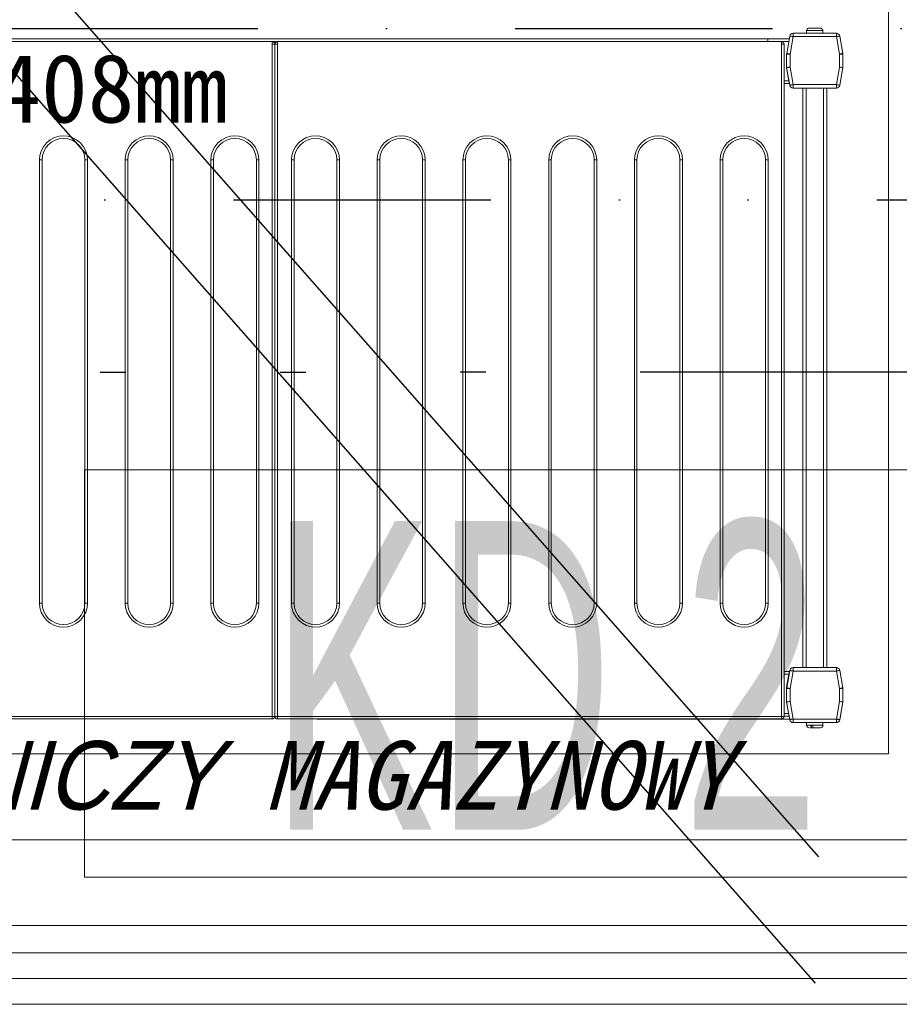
# Model space of a CAD drawing. Header units: centimetres. Extents: x -9388 to 91680, y -1419244 to 50347.
# Tile 105 of 183: x 45402 to 45915, y -710430 to -709856. Entities that reach past the tile are written whole.
import ezdxf
from ezdxf.enums import TextEntityAlignment as Align

# ---------------------------------------------------------------- set-up
doc = ezdxf.new("R2010")
doc.units = ezdxf.units.CM
for name, pattern in [('ISO14W100', [25.5, 12, -3, 0.5, -3, 0.5, -3, 0.5, -3]), ('KOPISTO BUDYNEK C 09.10.12-PW_WODA$0$DASHDOT', [1, 0.5, -0.25, 0, -0.25]), ('KOPISTO BUDYNEK C 09.10.12-PW_WODA$0$DIVIDE', [1.25, 0.5, -0.25, 0, -0.25, 0, -0.25])]:
    doc.linetypes.add(name, pattern=pattern)
doc.layers.add('! Strefy Powierzchnie', color=7, linetype='Continuous')
for name, color, linetype, lineweight, true_color in [('Q_Działka cyrkulacyjna', 7, 'ISO14W100', 30, 0xffc000), ('Q_Działka wody ciepłej', 6, 'KOPISTO BUDYNEK C 09.10.12-PW_WODA$0$DIVIDE', 30, 0xff00ff), ('Q_Działka wody zimnej', 4, 'KOPISTO BUDYNEK C 09.10.12-PW_WODA$0$DASHDOT', 30, 0x00ffff), ('Wnętrze - umeblowanie_Nr_pióra__201', 7, 'Continuous', 5, 0x595959)]:
    doc.layers.add(name, color=color, linetype=linetype, lineweight=lineweight, true_color=true_color)
for name, color, linetype, lineweight in [('Q_ks_opis_pion', 3, 'Continuous', 13), ('Q_podkład', 8, 'Continuous', 9), ('Wnętrze - umeblowanie_Nr_pióra__1', 7, 'Continuous', 13), ('Ściany wewnętrzne_Nr_pióra__1', 7, 'Continuous', 13), ('Ściany zewnętrzne_Nr_pióra__1', 7, 'Continuous', 13), ('Ściany zewnętrzne_Nr_pióra__41', 7, 'Continuous', 15)]:
    doc.layers.add(name, color=color, linetype=linetype, lineweight=lineweight)
doc.layers.add('Q_uwagi', color=7, linetype='Continuous', lineweight=30, true_color=0xff0101, plot=False)
doc.styles.add('ARIAL', font='ARIALN.TTF', dxfattribs={"width": 0.9, "height": 0.002})
doc.styles.add('GENERATED_STYLE_2', font='arial.ttf')
doc.styles.add('GENERATED_STYLE_5', font='msgothic.ttc')

# ---------------------------------------------------------------- blocks, each defined once
blk = doc.blocks.new('PAB.01_RZUT PRZYZIEMIA')
at = {"layer": '! Strefy Powierzchnie', "color": 8, "linetype": 'Continuous', "lineweight": 0, "flags": 128}
blk.add_lwpolyline([(44909, -710284.28), (45909, -710284.28), (45909, -708884.28), (44909, -708884.28)], close=True, dxfattribs=at)
at = {"layer": 'Wnętrze - umeblowanie_Nr_pióra__201', "color": 8, "linetype": 'Continuous'}
for p, q in [((45861.19, -709862.53), (45861.19, -709864.03)), ((45870.69, -709862.53), (45861.19, -709862.53)), ((45861.19, -709862.53), (45861.19, -709864.03)), ((45870.69, -709862.53), (45861.19, -709862.53)), ((45861.26, -709862.23), (45861.22, -709862.23)), ((45861.26, -709862.23), (45861.22, -709862.23)), ((45870.66, -709862.23), (45870.63, -709862.23)), ((45870.66, -709862.23), (45870.63, -709862.23)), ((45870.69, -709864.03), (45870.69, -709862.53)), ((45870.69, -709864.03), (45870.69, -709862.53)), ((44966.53, -709867.28), (45838.53, -709867.28)), ((44966.53, -709867.28), (45838.53, -709867.28)), ((45838.53, -709868.78), (45838.53, -709867.28)), ((45838.53, -709867.28), (45851.07, -709867.28)), ((45838.53, -709868.78), (45838.53, -709867.28)), ((45838.53, -709867.28), (45851.07, -709867.28)), ((45851.35, -709865.68), (45849.56, -709875.86)), ((45851.35, -709865.68), (45849.56, -709875.86)), ((45853.32, -709866.03), (45851.53, -709876.2)), ((45853.32, -709866.03), (45851.53, -709876.2)), ((45853.32, -709864.03), (45853.32, -709866.03)), ((45878.57, -709864.03), (45853.32, -709864.03)), ((45853.32, -709864.03), (45853.32, -709866.03)), ((45878.57, -709864.03), (45853.32, -709864.03)), ((45878.57, -709866.03), (45853.32, -709866.03)), ((45878.57, -709866.03), (45853.32, -709866.03)), ((45878.57, -709866.03), (45878.57, -709864.03)), ((45878.57, -709866.03), (45878.57, -709864.03)), ((45880.36, -709876.2), (45878.57, -709866.03)), ((45880.36, -709876.2), (45878.57, -709866.03)), ((45882.33, -709875.86), (45880.54, -709865.68)), ((45880.54, -709865.68), (45882.36, -709876.03)), ((45882.33, -709875.86), (45880.54, -709865.68)), ((45880.54, -709865.68), (45882.36, -709876.03)), ((44966.53, -709868.78), (45838.53, -709868.78)), ((45549.53, -709868.88), (45255.53, -709868.88)), ((45549.53, -709868.91), (45549.53, -709868.88)), ((45549.53, -709868.91), (45549.53, -709868.88)), ((45549.53, -709870.38), (45549.53, -709868.91)), ((45549.53, -709870.38), (45549.53, -709868.91)), ((45551.03, -709870.38), (45549.53, -709870.38)), ((45549.53, -710262.38), (45549.53, -709870.38)), ((45551.03, -709870.38), (45549.53, -709870.38)), ((45549.53, -710262.38), (45549.53, -709870.38)), ((45551.03, -709870.38), (45551.03, -710262.38)), ((45552.53, -709870.38), (45551.03, -709870.38)), ((45551.03, -709870.38), (45551.03, -710262.38)), ((45552.53, -709870.38), (45551.03, -709870.38)), ((45846.53, -709868.88), (45552.53, -709868.88)), ((45552.53, -709868.88), (45552.53, -709868.91)), ((45552.53, -709868.88), (45552.53, -709868.91)), ((45552.53, -709868.91), (45552.53, -709870.38)), ((45552.53, -709868.91), (45552.53, -709870.38)), ((45552.53, -709870.38), (45552.53, -710262.38)), ((45552.53, -709870.38), (45552.53, -710262.38)), ((45838.53, -709868.88), (45838.53, -709868.78)), ((45838.53, -709868.78), (45850.81, -709868.78)), ((45838.53, -709868.88), (45838.53, -709868.78)), ((45838.53, -709868.78), (45850.81, -709868.78)), ((45846.53, -709868.91), (45846.53, -709868.88)), ((45846.53, -709868.91), (45846.53, -709868.88)), ((45846.53, -709870.38), (45846.53, -709868.91)), ((45846.53, -709870.38), (45846.53, -709868.91)), ((45848.03, -709870.38), (45846.53, -709870.38)), ((45846.53, -710262.38), (45846.53, -709870.38)), ((45848.03, -709870.38), (45846.53, -709870.38)), ((45846.53, -710262.38), (45846.53, -709870.38)), ((45848.03, -710262.38), (45848.03, -709870.38)), ((45848.03, -710262.38), (45848.03, -709870.38)), ((45849.53, -709876.03), (45849.56, -709875.86)), ((45849.53, -709876.03), (45849.56, -709875.86)), ((45849.53, -709876.2), (45849.53, -709876.03)), ((45849.53, -709876.2), (45849.53, -709876.03)), ((45851.53, -709876.2), (45849.53, -709876.2)), ((45849.53, -709876.2), (45849.53, -709884.03)), ((45851.53, -709876.2), (45849.53, -709876.2)), ((45849.53, -709876.2), (45849.53, -709884.03)), ((45851.53, -709876.2), (45851.53, -709883.85)), ((45851.53, -709876.2), (45851.53, -709883.85)), ((45882.36, -709876.2), (45880.36, -709876.2)), ((45880.36, -709883.85), (45880.36, -709876.2)), ((45882.36, -709876.2), (45880.36, -709876.2)), ((45880.36, -709883.85), (45880.36, -709876.2)), ((45882.36, -709876.03), (45882.36, -709884.03)), ((45882.36, -709876.03), (45882.36, -709884.03)), ((45882.36, -709884.03), (45882.36, -709876.2)), ((45882.36, -709884.03), (45882.36, -709876.2)), ((45849.53, -709884.28), (45849.53, -709884.03)), ((45849.53, -709884.03), (45851.35, -709894.38)), ((45849.53, -709884.28), (45849.53, -709884.03)), ((45849.53, -709884.03), (45851.35, -709894.38)), ((45850.85, -709891.78), (45849.53, -709884.28)), ((45850.85, -709891.78), (45849.53, -709884.28)), ((45851.53, -709883.85), (45853.32, -709894.03)), ((45851.53, -709883.85), (45853.32, -709894.03)), ((45878.57, -709894.03), (45880.36, -709883.85)), ((45878.57, -709894.03), (45880.36, -709883.85)), ((45880.54, -709894.38), (45882.36, -709884.03)), ((45882.36, -709884.03), (45880.54, -709894.38)), ((45880.54, -709894.38), (45882.36, -709884.03)), ((45882.36, -709884.03), (45880.54, -709894.38)), ((45848.03, -709891.78), (45850.85, -709891.78)), ((45848.03, -709891.78), (45850.85, -709891.78)), ((45848.03, -709893.28), (45851.11, -709893.28)), ((45848.03, -709893.28), (45851.11, -709893.28)), ((45853.32, -709894.03), (45853.32, -709896.03)), ((45853.32, -709894.03), (45878.57, -709894.03)), ((45853.32, -709894.03), (45853.32, -709896.03)), ((45853.32, -709894.03), (45878.57, -709894.03)), ((45853.32, -709896.03), (45878.57, -709896.03)), ((45853.32, -709896.03), (45878.57, -709896.03)), ((45858.94, -710233.94), (45858.94, -709896.03)), ((45858.94, -710233.94), (45858.94, -709896.03)), ((45860.94, -710233.94), (45860.94, -709896.03)), ((45860.94, -710233.94), (45860.94, -709896.03)), ((45870.94, -710233.94), (45870.94, -709896.03)), ((45870.94, -710233.94), (45870.94, -709896.03)), ((45872.94, -710233.94), (45872.94, -709896.03)), ((45872.94, -710233.94), (45872.94, -709896.03)), ((45878.57, -709896.03), (45878.57, -709894.03)), ((45878.57, -709896.03), (45878.57, -709894.03)), ((45413.73, -710196.38), (45413.73, -709937.88)), ((45413.73, -709937.88), (45415.23, -709937.88)), ((45413.73, -710196.38), (45413.73, -709937.88)), ((45413.73, -709937.88), (45415.23, -709937.88)), ((45415.23, -710196.38), (45415.23, -709937.88)), ((45415.23, -710196.38), (45415.23, -709937.88)), ((45440.23, -709937.88), (45440.23, -710196.38)), ((45440.23, -709937.88), (45441.73, -709937.88)), ((45440.23, -709937.88), (45440.23, -710196.38)), ((45440.23, -709937.88), (45441.73, -709937.88)), ((45441.73, -709937.88), (45441.73, -710196.38)), ((45441.73, -709937.88), (45441.73, -710196.38)), ((45463.73, -710196.38), (45463.73, -709937.88)), ((45463.73, -709937.88), (45465.23, -709937.88)), ((45463.73, -710196.38), (45463.73, -709937.88)), ((45463.73, -709937.88), (45465.23, -709937.88)), ((45465.23, -710196.38), (45465.23, -709937.88)), ((45465.23, -710196.38), (45465.23, -709937.88)), ((45490.23, -709937.88), (45490.23, -710196.38)), ((45490.23, -709937.88), (45491.73, -709937.88)), ((45490.23, -709937.88), (45490.23, -710196.38)), ((45490.23, -709937.88), (45491.73, -709937.88)), ((45491.73, -709937.88), (45491.73, -710196.38)), ((45491.73, -709937.88), (45491.73, -710196.38)), ((45513.73, -710196.38), (45513.73, -709937.88)), ((45513.73, -709937.88), (45515.23, -709937.88)), ((45513.73, -710196.38), (45513.73, -709937.88)), ((45513.73, -709937.88), (45515.23, -709937.88)), ((45515.23, -710196.38), (45515.23, -709937.88)), ((45515.23, -710196.38), (45515.23, -709937.88)), ((45540.23, -709937.88), (45540.23, -710196.38)), ((45540.23, -709937.88), (45541.73, -709937.88)), ((45540.23, -709937.88), (45540.23, -710196.38)), ((45540.23, -709937.88), (45541.73, -709937.88)), ((45541.73, -709937.88), (45541.73, -710196.38)), ((45541.73, -709937.88), (45541.73, -710196.38)), ((45560.73, -710196.38), (45560.73, -709937.88)), ((45560.73, -709937.88), (45562.23, -709937.88)), ((45560.73, -710196.38), (45560.73, -709937.88)), ((45560.73, -709937.88), (45562.23, -709937.88)), ((45562.23, -710196.38), (45562.23, -709937.88)), ((45562.23, -710196.38), (45562.23, -709937.88)), ((45587.23, -709937.88), (45587.23, -710196.38)), ((45587.23, -709937.88), (45588.73, -709937.88)), ((45587.23, -709937.88), (45587.23, -710196.38)), ((45587.23, -709937.88), (45588.73, -709937.88)), ((45588.73, -709937.88), (45588.73, -710196.38)), ((45588.73, -709937.88), (45588.73, -710196.38)), ((45610.73, -710196.38), (45610.73, -709937.88)), ((45610.73, -709937.88), (45612.23, -709937.88)), ((45610.73, -710196.38), (45610.73, -709937.88)), ((45610.73, -709937.88), (45612.23, -709937.88)), ((45612.23, -710196.38), (45612.23, -709937.88)), ((45612.23, -710196.38), (45612.23, -709937.88)), ((45637.23, -709937.88), (45637.23, -710196.38)), ((45637.23, -709937.88), (45638.73, -709937.88)), ((45637.23, -709937.88), (45637.23, -710196.38)), ((45637.23, -709937.88), (45638.73, -709937.88)), ((45638.73, -709937.88), (45638.73, -710196.38)), ((45638.73, -709937.88), (45638.73, -710196.38)), ((45660.73, -710196.38), (45660.73, -709937.88)), ((45660.73, -709937.88), (45662.23, -709937.88)), ((45660.73, -710196.38), (45660.73, -709937.88)), ((45660.73, -709937.88), (45662.23, -709937.88)), ((45662.23, -710196.38), (45662.23, -709937.88)), ((45662.23, -710196.38), (45662.23, -709937.88)), ((45687.23, -709937.88), (45687.23, -710196.38)), ((45687.23, -709937.88), (45688.73, -709937.88)), ((45687.23, -709937.88), (45687.23, -710196.38)), ((45687.23, -709937.88), (45688.73, -709937.88)), ((45688.73, -709937.88), (45688.73, -710196.38)), ((45688.73, -709937.88), (45688.73, -710196.38)), ((45710.73, -710196.38), (45710.73, -709937.88)), ((45710.73, -709937.88), (45712.23, -709937.88)), ((45710.73, -710196.38), (45710.73, -709937.88)), ((45710.73, -709937.88), (45712.23, -709937.88)), ((45712.23, -710196.38), (45712.23, -709937.88)), ((45712.23, -710196.38), (45712.23, -709937.88)), ((45737.23, -709937.88), (45737.23, -710196.38)), ((45737.23, -709937.88), (45738.73, -709937.88)), ((45737.23, -709937.88), (45737.23, -710196.38)), ((45737.23, -709937.88), (45738.73, -709937.88)), ((45738.73, -709937.88), (45738.73, -710196.38)), ((45738.73, -709937.88), (45738.73, -710196.38)), ((45760.73, -710196.38), (45760.73, -709937.88)), ((45760.73, -709937.88), (45762.23, -709937.88)), ((45760.73, -710196.38), (45760.73, -709937.88)), ((45760.73, -709937.88), (45762.23, -709937.88)), ((45762.23, -710196.38), (45762.23, -709937.88)), ((45762.23, -710196.38), (45762.23, -709937.88)), ((45787.23, -709937.88), (45787.23, -710196.38)), ((45787.23, -709937.88), (45788.73, -709937.88)), ((45787.23, -709937.88), (45787.23, -710196.38)), ((45787.23, -709937.88), (45788.73, -709937.88)), ((45788.73, -709937.88), (45788.73, -710196.38)), ((45788.73, -709937.88), (45788.73, -710196.38)), ((45810.73, -710196.38), (45810.73, -709937.88)), ((45810.73, -709937.88), (45812.23, -709937.88)), ((45810.73, -710196.38), (45810.73, -709937.88)), ((45810.73, -709937.88), (45812.23, -709937.88)), ((45812.23, -710196.38), (45812.23, -709937.88)), ((45812.23, -710196.38), (45812.23, -709937.88)), ((45837.23, -709937.88), (45837.23, -710196.38)), ((45837.23, -709937.88), (45838.73, -709937.88)), ((45837.23, -709937.88), (45837.23, -710196.38)), ((45837.23, -709937.88), (45838.73, -709937.88)), ((45838.73, -709937.88), (45838.73, -710196.38)), ((45838.73, -709937.88), (45838.73, -710196.38)), ((45413.73, -710196.38), (45415.23, -710196.38)), ((45413.73, -710196.38), (45415.23, -710196.38)), ((45441.73, -710196.38), (45440.23, -710196.38)), ((45441.73, -710196.38), (45440.23, -710196.38)), ((45463.73, -710196.38), (45465.23, -710196.38)), ((45463.73, -710196.38), (45465.23, -710196.38)), ((45491.73, -710196.38), (45490.23, -710196.38)), ((45491.73, -710196.38), (45490.23, -710196.38)), ((45513.73, -710196.38), (45515.23, -710196.38)), ((45513.73, -710196.38), (45515.23, -710196.38)), ((45541.73, -710196.38), (45540.23, -710196.38)), ((45541.73, -710196.38), (45540.23, -710196.38)), ((45560.73, -710196.38), (45562.23, -710196.38)), ((45560.73, -710196.38), (45562.23, -710196.38)), ((45588.73, -710196.38), (45587.23, -710196.38)), ((45588.73, -710196.38), (45587.23, -710196.38)), ((45610.73, -710196.38), (45612.23, -710196.38)), ((45610.73, -710196.38), (45612.23, -710196.38)), ((45638.73, -710196.38), (45637.23, -710196.38)), ((45638.73, -710196.38), (45637.23, -710196.38)), ((45660.73, -710196.38), (45662.23, -710196.38)), ((45660.73, -710196.38), (45662.23, -710196.38)), ((45688.73, -710196.38), (45687.23, -710196.38)), ((45688.73, -710196.38), (45687.23, -710196.38)), ((45710.73, -710196.38), (45712.23, -710196.38)), ((45710.73, -710196.38), (45712.23, -710196.38)), ((45738.73, -710196.38), (45737.23, -710196.38)), ((45738.73, -710196.38), (45737.23, -710196.38)), ((45760.73, -710196.38), (45762.23, -710196.38)), ((45760.73, -710196.38), (45762.23, -710196.38)), ((45788.73, -710196.38), (45787.23, -710196.38)), ((45788.73, -710196.38), (45787.23, -710196.38)), ((45810.73, -710196.38), (45812.23, -710196.38)), ((45810.73, -710196.38), (45812.23, -710196.38)), ((45838.73, -710196.38), (45837.23, -710196.38)), ((45838.73, -710196.38), (45837.23, -710196.38)), ((45851.35, -710235.6), (45849.56, -710245.77)), ((45851.35, -710235.6), (45849.56, -710245.77)), ((45853.32, -710233.94), (45853.32, -710235.94)), ((45878.57, -710233.94), (45853.32, -710233.94)), ((45853.32, -710233.94), (45853.32, -710235.94)), ((45878.57, -710233.94), (45853.32, -710233.94)), ((45878.57, -710235.94), (45878.57, -710233.94)), ((45878.57, -710235.94), (45878.57, -710233.94)), ((45882.33, -710245.77), (45880.54, -710235.6)), ((45882.33, -710245.77), (45880.54, -710235.6)), ((45848.03, -710236.28), (45851.11, -710236.28)), ((45848.03, -710236.28), (45851.11, -710236.28)), ((45848.03, -710237.78), (45850.85, -710237.78)), ((45848.03, -710237.78), (45850.85, -710237.78)), ((45849.53, -710245.28), (45850.85, -710237.78)), ((45849.53, -710245.28), (45850.85, -710237.78)), ((45853.32, -710235.94), (45851.53, -710246.12)), ((45853.32, -710235.94), (45851.53, -710246.12)), ((45878.57, -710235.94), (45853.32, -710235.94)), ((45878.57, -710235.94), (45853.32, -710235.94)), ((45880.36, -710246.12), (45878.57, -710235.94)), ((45880.36, -710246.12), (45878.57, -710235.94)), ((45849.53, -710246.03), (45849.53, -710245.28)), ((45849.53, -710246.03), (45849.53, -710245.28)), ((45849.53, -710246.02), (45849.53, -710246.03)), ((45849.53, -710246.02), (45849.53, -710246.03)), ((45849.53, -710246.03), (45849.53, -710246.12)), ((45849.53, -710246.03), (45849.53, -710246.12)), ((45849.53, -710246.12), (45849.53, -710253.94)), ((45851.53, -710246.12), (45849.53, -710246.12)), ((45849.53, -710246.12), (45849.53, -710253.94)), ((45851.53, -710246.12), (45849.53, -710246.12)), ((45851.53, -710246.12), (45851.53, -710253.77)), ((45851.53, -710246.12), (45851.53, -710253.77)), ((45880.36, -710253.77), (45880.36, -710246.12)), ((45882.36, -710246.12), (45880.36, -710246.12)), ((45880.36, -710253.77), (45880.36, -710246.12)), ((45882.36, -710246.12), (45880.36, -710246.12)), ((45882.36, -710246.03), (45882.36, -710246.01)), ((45882.36, -710246.03), (45882.36, -710246.01)), ((45882.36, -710254.03), (45882.36, -710246.03)), ((45882.36, -710254.03), (45882.36, -710246.03)), ((45882.36, -710253.94), (45882.36, -710246.12)), ((45882.36, -710253.94), (45882.36, -710246.12)), ((45849.53, -710253.94), (45851.35, -710264.29)), ((45849.53, -710253.94), (45849.53, -710254.03)), ((45849.53, -710253.94), (45851.35, -710264.29)), ((45849.53, -710253.94), (45849.53, -710254.03)), ((45849.53, -710254.03), (45851.35, -710264.38)), ((45849.53, -710254.03), (45851.35, -710264.38)), ((45851.53, -710253.77), (45853.32, -710263.94)), ((45851.53, -710253.77), (45853.32, -710263.94)), ((45878.57, -710263.94), (45880.36, -710253.77)), ((45878.57, -710263.94), (45880.36, -710253.77)), ((45880.54, -710264.29), (45882.36, -710253.94)), ((45880.54, -710264.29), (45882.36, -710253.94)), ((45880.54, -710264.38), (45882.36, -710254.03)), ((45880.54, -710264.38), (45882.36, -710254.03)), ((45255.53, -710262.38), (45549.53, -710262.38)), ((45255.53, -710262.38), (45549.53, -710262.38)), ((45255.53, -710263.88), (45549.53, -710263.88)), ((45255.53, -710263.88), (45549.53, -710263.88)), ((45549.53, -710262.38), (45551.03, -710262.38)), ((45549.53, -710262.38), (45549.53, -710263.44)), ((45549.53, -710262.38), (45551.03, -710262.38)), ((45549.53, -710262.38), (45549.53, -710263.44)), ((45549.53, -710263.44), (45549.53, -710263.88)), ((45549.53, -710263.44), (45549.53, -710263.88)), ((45551.03, -710262.38), (45552.53, -710262.38)), ((45551.03, -710262.38), (45552.53, -710262.38)), ((45552.53, -710262.38), (45846.53, -710262.38)), ((45552.53, -710263.44), (45552.53, -710262.38)), ((45552.53, -710262.38), (45846.53, -710262.38)), ((45552.53, -710263.44), (45552.53, -710262.38)), ((45552.53, -710263.88), (45552.53, -710263.44)), ((45552.53, -710263.88), (45552.53, -710263.44)), ((45552.53, -710263.88), (45846.53, -710263.88)), ((45552.53, -710263.88), (45846.53, -710263.88)), ((45878.57, -710263.94), (45575.7, -710263.94)), ((45878.57, -710263.94), (45575.7, -710263.94)), ((45846.53, -710262.38), (45848.03, -710262.38)), ((45846.53, -710262.38), (45846.53, -710263.44)), ((45846.53, -710262.38), (45848.03, -710262.38)), ((45846.53, -710262.38), (45846.53, -710263.44)), ((45846.53, -710263.44), (45846.53, -710263.88)), ((45846.53, -710263.44), (45846.53, -710263.88)), ((45848.03, -710260.78), (45850.72, -710260.78)), ((45848.03, -710260.78), (45850.72, -710260.78)), ((45848.03, -710262.28), (45850.98, -710262.28)), ((45848.03, -710262.28), (45850.98, -710262.28)), ((45853.32, -710263.94), (45878.57, -710263.94)), ((45853.32, -710263.94), (45853.32, -710265.94)), ((45853.32, -710263.94), (45878.57, -710263.94)), ((45853.32, -710263.94), (45853.32, -710265.94)), ((45878.57, -710265.94), (45878.57, -710263.94)), ((45878.57, -710265.94), (45878.57, -710263.94)), ((45853.32, -710265.94), (45878.57, -710265.94)), ((45853.32, -710265.94), (45878.57, -710265.94)), ((45853.32, -710266.03), (45878.57, -710266.03)), ((45853.32, -710266.03), (45878.57, -710266.03)), ((45861.19, -710266.03), (45861.19, -710267.53)), ((45861.19, -710266.03), (45861.19, -710267.53)), ((45861.19, -710267.53), (45870.69, -710267.53)), ((45861.19, -710267.53), (45870.69, -710267.53)), ((45863.6, -710267.83), (45864.71, -710267.83)), ((45863.6, -710267.83), (45864.71, -710267.83)), ((45865.1, -710269.03), (45864.17, -710269.03)), ((45865.1, -710269.03), (45864.17, -710269.03)), ((45870.69, -710267.53), (45870.69, -710266.03)), ((45870.69, -710267.53), (45870.69, -710266.03))]:
    blk.add_line(p, q, dxfattribs=at)
at = {"layer": 'Wnętrze - umeblowanie_Nr_pióra__201', "color": 8, "linetype": 'Continuous', "flags": 128}
for points in [[(45862.75, -709861.03), (45862.24, -709861.12), (45861.79, -709861.37), (45861.45, -709861.75), (45861.26, -709862.23)], [(45862.75, -709861.03), (45862.24, -709861.12), (45861.79, -709861.37), (45861.45, -709861.75), (45861.26, -709862.23)], [(45869.14, -709861.03), (45868.76, -709861.03), (45868.02, -709861.03), (45867.01, -709861.03), (45865.94, -709861.03), (45864.87, -709861.03), (45863.87, -709861.03), (45863.13, -709861.03), (45862.75, -709861.03)], [(45869.14, -709861.03), (45868.76, -709861.03), (45868.02, -709861.03), (45867.01, -709861.03), (45865.94, -709861.03), (45864.87, -709861.03), (45863.87, -709861.03), (45863.13, -709861.03), (45862.75, -709861.03)], [(45870.63, -709862.23), (45870.44, -709861.76), (45870.12, -709861.38), (45869.68, -709861.13), (45869.14, -709861.03)], [(45870.63, -709862.23), (45870.44, -709861.76), (45870.12, -709861.38), (45869.68, -709861.13), (45869.14, -709861.03)], [(45853.32, -709866.03), (45852.94, -709865.96), (45852.57, -709865.9), (45852.23, -709865.84), (45851.93, -709865.78), (45851.68, -709865.74), (45851.5, -709865.71), (45851.35, -709865.68)], [(45853.32, -709866.03), (45852.94, -709865.96), (45852.57, -709865.9), (45852.23, -709865.84), (45851.93, -709865.78), (45851.68, -709865.74), (45851.5, -709865.71), (45851.35, -709865.68)], [(45880.5, -709865.69), (45880.39, -709865.71), (45880.2, -709865.74), (45879.96, -709865.78), (45879.66, -709865.84), (45879.32, -709865.9), (45878.95, -709865.96), (45878.57, -709866.03)], [(45880.5, -709865.69), (45880.39, -709865.71), (45880.2, -709865.74), (45879.96, -709865.78), (45879.66, -709865.84), (45879.32, -709865.9), (45878.95, -709865.96), (45878.57, -709866.03)], [(45549.83, -709868.95), (45549.53, -709868.91)], [(45549.83, -709868.95), (45549.53, -709868.91)], [(45551.03, -709870.4), (45550.93, -709869.86), (45550.62, -709869.38), (45550.39, -709869.19), (45550.12, -709869.04), (45549.83, -709868.95)], [(45551.03, -709870.4), (45550.93, -709869.86), (45550.62, -709869.38), (45550.39, -709869.19), (45550.12, -709869.04), (45549.83, -709868.95)], [(45552.22, -709868.95), (45551.93, -709869.04), (45551.67, -709869.19), (45551.44, -709869.38), (45551.13, -709869.86), (45551.03, -709870.4)], [(45552.22, -709868.95), (45551.93, -709869.04), (45551.67, -709869.19), (45551.44, -709869.38), (45551.13, -709869.86), (45551.03, -709870.4)], [(45552.53, -709868.91), (45552.22, -709868.95)], [(45552.53, -709868.91), (45552.22, -709868.95)], [(45846.83, -709868.95), (45846.53, -709868.91)], [(45846.83, -709868.95), (45846.53, -709868.91)], [(45848.03, -709870.4), (45847.93, -709869.86), (45847.62, -709869.38), (45847.39, -709869.19), (45847.12, -709869.04), (45846.83, -709868.95)], [(45848.03, -709870.4), (45847.93, -709869.86), (45847.62, -709869.38), (45847.39, -709869.19), (45847.12, -709869.04), (45846.83, -709868.95)], [(45849.6, -709875.86), (45849.71, -709875.88), (45849.89, -709875.92), (45850.14, -709875.96), (45850.43, -709876.01), (45850.77, -709876.07), (45851.14, -709876.14), (45851.53, -709876.2)], [(45849.6, -709875.86), (45849.71, -709875.88), (45849.89, -709875.92), (45850.14, -709875.96), (45850.43, -709876.01), (45850.77, -709876.07), (45851.14, -709876.14), (45851.53, -709876.2)], [(45880.36, -709876.2), (45880.74, -709876.14), (45881.11, -709876.07), (45881.45, -709876.01), (45881.75, -709875.96), (45882, -709875.92), (45882.18, -709875.88), (45882.33, -709875.86)], [(45880.36, -709876.2), (45880.74, -709876.14), (45881.11, -709876.07), (45881.45, -709876.01), (45881.75, -709875.96), (45882, -709875.92), (45882.18, -709875.88), (45882.33, -709875.86)], [(45851.53, -709883.85), (45851.18, -709883.89), (45850.84, -709883.91), (45850.53, -709883.94), (45850.24, -709883.97), (45850, -709883.99), (45849.8, -709884.01), (45849.65, -709884.02), (45849.53, -709884.03)], [(45851.53, -709883.85), (45851.18, -709883.89), (45850.84, -709883.91), (45850.53, -709883.94), (45850.24, -709883.97), (45850, -709883.99), (45849.8, -709884.01), (45849.65, -709884.02), (45849.53, -709884.03)], [(45882.32, -709884.03), (45882.21, -709884.02), (45882.02, -709884), (45881.77, -709883.98), (45881.47, -709883.95), (45881.13, -709883.92), (45880.75, -709883.89), (45880.36, -709883.85)], [(45882.32, -709884.03), (45882.21, -709884.02), (45882.02, -709884), (45881.77, -709883.98), (45881.47, -709883.95), (45881.13, -709883.92), (45880.75, -709883.89), (45880.36, -709883.85)], [(45851.11, -709893.28), (45851.09, -709893.17), (45851.07, -709893.03), (45851.04, -709892.84), (45851, -709892.61), (45850.95, -709892.35), (45850.9, -709892.07), (45850.85, -709891.78)], [(45851.11, -709893.28), (45851.09, -709893.17), (45851.07, -709893.03), (45851.04, -709892.84), (45851, -709892.61), (45850.95, -709892.35), (45850.9, -709892.07), (45850.85, -709891.78)], [(45851.39, -709894.37), (45851.5, -709894.35), (45851.68, -709894.32), (45851.93, -709894.28), (45852.23, -709894.22), (45852.57, -709894.16), (45852.94, -709894.1), (45853.32, -709894.03)], [(45851.39, -709894.37), (45851.5, -709894.35), (45851.68, -709894.32), (45851.93, -709894.28), (45852.23, -709894.22), (45852.57, -709894.16), (45852.94, -709894.1), (45853.32, -709894.03)], [(45878.57, -709894.03), (45878.95, -709894.1), (45879.32, -709894.16), (45879.66, -709894.22), (45879.96, -709894.28), (45880.2, -709894.32), (45880.39, -709894.35), (45880.54, -709894.38)], [(45878.57, -709894.03), (45878.95, -709894.1), (45879.32, -709894.16), (45879.66, -709894.22), (45879.96, -709894.28), (45880.2, -709894.32), (45880.39, -709894.35), (45880.54, -709894.38)], [(45413.73, -709937.88), (45413.96, -709935.33), (45414.71, -709932.73), (45416.01, -709930.22), (45417.83, -709927.98), (45420.07, -709926.16), (45422.57, -709924.86), (45425.18, -709924.11), (45427.73, -709923.88), (45430.28, -709924.11), (45432.88, -709924.86), (45435.39, -709926.16), (45437.63, -709927.98), (45439.45, -709930.22), (45440.74, -709932.73), (45441.49, -709935.33), (45441.73, -709937.88)], [(45413.73, -709937.88), (45413.96, -709935.33), (45414.71, -709932.73), (45416.01, -709930.22), (45417.83, -709927.98), (45420.07, -709926.16), (45422.57, -709924.86), (45425.18, -709924.11), (45427.73, -709923.88), (45430.28, -709924.11), (45432.88, -709924.86), (45435.39, -709926.16), (45437.63, -709927.98), (45439.45, -709930.22), (45440.74, -709932.73), (45441.49, -709935.33), (45441.73, -709937.88)], [(45463.73, -709937.88), (45463.96, -709935.33), (45464.71, -709932.73), (45466.01, -709930.22), (45467.83, -709927.98), (45470.07, -709926.16), (45472.57, -709924.86), (45475.18, -709924.11), (45477.73, -709923.88), (45480.28, -709924.11), (45482.88, -709924.86), (45485.39, -709926.16), (45487.63, -709927.98), (45489.45, -709930.22), (45490.74, -709932.73), (45491.49, -709935.33), (45491.73, -709937.88)], [(45463.73, -709937.88), (45463.96, -709935.33), (45464.71, -709932.73), (45466.01, -709930.22), (45467.83, -709927.98), (45470.07, -709926.16), (45472.57, -709924.86), (45475.18, -709924.11), (45477.73, -709923.88), (45480.28, -709924.11), (45482.88, -709924.86), (45485.39, -709926.16), (45487.63, -709927.98), (45489.45, -709930.22), (45490.74, -709932.73), (45491.49, -709935.33), (45491.73, -709937.88)], [(45513.73, -709937.88), (45513.96, -709935.33), (45514.71, -709932.73), (45516.01, -709930.22), (45517.83, -709927.98), (45520.07, -709926.16), (45522.57, -709924.86), (45525.18, -709924.11), (45527.73, -709923.88), (45530.28, -709924.11), (45532.88, -709924.86), (45535.39, -709926.16), (45537.63, -709927.98), (45539.45, -709930.22), (45540.74, -709932.73), (45541.49, -709935.33), (45541.73, -709937.88)], [(45513.73, -709937.88), (45513.96, -709935.33), (45514.71, -709932.73), (45516.01, -709930.22), (45517.83, -709927.98), (45520.07, -709926.16), (45522.57, -709924.86), (45525.18, -709924.11), (45527.73, -709923.88), (45530.28, -709924.11), (45532.88, -709924.86), (45535.39, -709926.16), (45537.63, -709927.98), (45539.45, -709930.22), (45540.74, -709932.73), (45541.49, -709935.33), (45541.73, -709937.88)], [(45560.73, -709937.88), (45560.96, -709935.33), (45561.71, -709932.73), (45563.01, -709930.22), (45564.83, -709927.98), (45567.07, -709926.16), (45569.57, -709924.86), (45572.18, -709924.11), (45574.73, -709923.88), (45577.28, -709924.11), (45579.88, -709924.86), (45582.39, -709926.16), (45584.63, -709927.98), (45586.45, -709930.22), (45587.74, -709932.73), (45588.49, -709935.33), (45588.73, -709937.88)], [(45560.73, -709937.88), (45560.96, -709935.33), (45561.71, -709932.73), (45563.01, -709930.22), (45564.83, -709927.98), (45567.07, -709926.16), (45569.57, -709924.86), (45572.18, -709924.11), (45574.73, -709923.88), (45577.28, -709924.11), (45579.88, -709924.86), (45582.39, -709926.16), (45584.63, -709927.98), (45586.45, -709930.22), (45587.74, -709932.73), (45588.49, -709935.33), (45588.73, -709937.88)], [(45610.73, -709937.88), (45610.96, -709935.33), (45611.71, -709932.73), (45613.01, -709930.22), (45614.83, -709927.98), (45617.07, -709926.16), (45619.57, -709924.86), (45622.18, -709924.11), (45624.73, -709923.88), (45627.28, -709924.11), (45629.88, -709924.86), (45632.39, -709926.16), (45634.63, -709927.98), (45636.45, -709930.22), (45637.74, -709932.73), (45638.49, -709935.33), (45638.73, -709937.88)], [(45610.73, -709937.88), (45610.96, -709935.33), (45611.71, -709932.73), (45613.01, -709930.22), (45614.83, -709927.98), (45617.07, -709926.16), (45619.57, -709924.86), (45622.18, -709924.11), (45624.73, -709923.88), (45627.28, -709924.11), (45629.88, -709924.86), (45632.39, -709926.16), (45634.63, -709927.98), (45636.45, -709930.22), (45637.74, -709932.73), (45638.49, -709935.33), (45638.73, -709937.88)], [(45660.73, -709937.88), (45660.96, -709935.33), (45661.71, -709932.73), (45663.01, -709930.22), (45664.83, -709927.98), (45667.07, -709926.16), (45669.57, -709924.86), (45672.18, -709924.11), (45674.73, -709923.88), (45677.28, -709924.11), (45679.88, -709924.86), (45682.39, -709926.16), (45684.63, -709927.98), (45686.45, -709930.22), (45687.74, -709932.73), (45688.49, -709935.33), (45688.73, -709937.88)], [(45660.73, -709937.88), (45660.96, -709935.33), (45661.71, -709932.73), (45663.01, -709930.22), (45664.83, -709927.98), (45667.07, -709926.16), (45669.57, -709924.86), (45672.18, -709924.11), (45674.73, -709923.88), (45677.28, -709924.11), (45679.88, -709924.86), (45682.39, -709926.16), (45684.63, -709927.98), (45686.45, -709930.22), (45687.74, -709932.73), (45688.49, -709935.33), (45688.73, -709937.88)], [(45710.73, -709937.88), (45710.96, -709935.33), (45711.71, -709932.73), (45713.01, -709930.22), (45714.83, -709927.98), (45717.07, -709926.16), (45719.57, -709924.86), (45722.18, -709924.11), (45724.73, -709923.88), (45727.28, -709924.11), (45729.88, -709924.86), (45732.39, -709926.16), (45734.63, -709927.98), (45736.45, -709930.22), (45737.74, -709932.73), (45738.49, -709935.33), (45738.73, -709937.88)], [(45710.73, -709937.88), (45710.96, -709935.33), (45711.71, -709932.73), (45713.01, -709930.22), (45714.83, -709927.98), (45717.07, -709926.16), (45719.57, -709924.86), (45722.18, -709924.11), (45724.73, -709923.88), (45727.28, -709924.11), (45729.88, -709924.86), (45732.39, -709926.16), (45734.63, -709927.98), (45736.45, -709930.22), (45737.74, -709932.73), (45738.49, -709935.33), (45738.73, -709937.88)], [(45760.73, -709937.88), (45760.96, -709935.33), (45761.71, -709932.73), (45763.01, -709930.22), (45764.83, -709927.98), (45767.07, -709926.16), (45769.57, -709924.86), (45772.18, -709924.11), (45774.73, -709923.88), (45777.28, -709924.11), (45779.88, -709924.86), (45782.39, -709926.16), (45784.63, -709927.98), (45786.45, -709930.22), (45787.74, -709932.73), (45788.49, -709935.33), (45788.73, -709937.88)], [(45760.73, -709937.88), (45760.96, -709935.33), (45761.71, -709932.73), (45763.01, -709930.22), (45764.83, -709927.98), (45767.07, -709926.16), (45769.57, -709924.86), (45772.18, -709924.11), (45774.73, -709923.88), (45777.28, -709924.11), (45779.88, -709924.86), (45782.39, -709926.16), (45784.63, -709927.98), (45786.45, -709930.22), (45787.74, -709932.73), (45788.49, -709935.33), (45788.73, -709937.88)], [(45810.73, -709937.88), (45810.96, -709935.33), (45811.71, -709932.73), (45813.01, -709930.22), (45814.83, -709927.98), (45817.07, -709926.16), (45819.57, -709924.86), (45822.18, -709924.11), (45824.73, -709923.88), (45827.28, -709924.11), (45829.88, -709924.86), (45832.39, -709926.16), (45834.63, -709927.98), (45836.45, -709930.22), (45837.74, -709932.73), (45838.49, -709935.33), (45838.73, -709937.88)], [(45810.73, -709937.88), (45810.96, -709935.33), (45811.71, -709932.73), (45813.01, -709930.22), (45814.83, -709927.98), (45817.07, -709926.16), (45819.57, -709924.86), (45822.18, -709924.11), (45824.73, -709923.88), (45827.28, -709924.11), (45829.88, -709924.86), (45832.39, -709926.16), (45834.63, -709927.98), (45836.45, -709930.22), (45837.74, -709932.73), (45838.49, -709935.33), (45838.73, -709937.88)], [(45441.73, -710196.38), (45441.49, -710198.93), (45440.74, -710201.53), (45439.45, -710204.04), (45437.63, -710206.28), (45435.39, -710208.1), (45432.88, -710209.4), (45430.28, -710210.15), (45427.73, -710210.38), (45425.18, -710210.15), (45422.57, -710209.4), (45420.07, -710208.1), (45417.83, -710206.28), (45416.01, -710204.04), (45414.71, -710201.53), (45413.96, -710198.93), (45413.73, -710196.38)], [(45441.73, -710196.38), (45441.49, -710198.93), (45440.74, -710201.53), (45439.45, -710204.04), (45437.63, -710206.28), (45435.39, -710208.1), (45432.88, -710209.4), (45430.28, -710210.15), (45427.73, -710210.38), (45425.18, -710210.15), (45422.57, -710209.4), (45420.07, -710208.1), (45417.83, -710206.28), (45416.01, -710204.04), (45414.71, -710201.53), (45413.96, -710198.93), (45413.73, -710196.38)], [(45491.73, -710196.38), (45491.49, -710198.93), (45490.74, -710201.53), (45489.45, -710204.04), (45487.63, -710206.28), (45485.39, -710208.1), (45482.88, -710209.4), (45480.28, -710210.15), (45477.73, -710210.38), (45475.18, -710210.15), (45472.57, -710209.4), (45470.07, -710208.1), (45467.83, -710206.28), (45466.01, -710204.04), (45464.71, -710201.53), (45463.96, -710198.93), (45463.73, -710196.38)], [(45491.73, -710196.38), (45491.49, -710198.93), (45490.74, -710201.53), (45489.45, -710204.04), (45487.63, -710206.28), (45485.39, -710208.1), (45482.88, -710209.4), (45480.28, -710210.15), (45477.73, -710210.38), (45475.18, -710210.15), (45472.57, -710209.4), (45470.07, -710208.1), (45467.83, -710206.28), (45466.01, -710204.04), (45464.71, -710201.53), (45463.96, -710198.93), (45463.73, -710196.38)], [(45541.73, -710196.38), (45541.49, -710198.93), (45540.74, -710201.53), (45539.45, -710204.04), (45537.63, -710206.28), (45535.39, -710208.1), (45532.88, -710209.4), (45530.28, -710210.15), (45527.73, -710210.38), (45525.18, -710210.15), (45522.57, -710209.4), (45520.07, -710208.1), (45517.83, -710206.28), (45516.01, -710204.04), (45514.71, -710201.53), (45513.96, -710198.93), (45513.73, -710196.38)], [(45541.73, -710196.38), (45541.49, -710198.93), (45540.74, -710201.53), (45539.45, -710204.04), (45537.63, -710206.28), (45535.39, -710208.1), (45532.88, -710209.4), (45530.28, -710210.15), (45527.73, -710210.38), (45525.18, -710210.15), (45522.57, -710209.4), (45520.07, -710208.1), (45517.83, -710206.28), (45516.01, -710204.04), (45514.71, -710201.53), (45513.96, -710198.93), (45513.73, -710196.38)], [(45588.73, -710196.38), (45588.49, -710198.93), (45587.74, -710201.53), (45586.45, -710204.04), (45584.63, -710206.28), (45582.39, -710208.1), (45579.88, -710209.4), (45577.28, -710210.15), (45574.73, -710210.38), (45572.18, -710210.15), (45569.57, -710209.4), (45567.07, -710208.1), (45564.83, -710206.28), (45563.01, -710204.04), (45561.71, -710201.53), (45560.96, -710198.93), (45560.73, -710196.38)], [(45588.73, -710196.38), (45588.49, -710198.93), (45587.74, -710201.53), (45586.45, -710204.04), (45584.63, -710206.28), (45582.39, -710208.1), (45579.88, -710209.4), (45577.28, -710210.15), (45574.73, -710210.38), (45572.18, -710210.15), (45569.57, -710209.4), (45567.07, -710208.1), (45564.83, -710206.28), (45563.01, -710204.04), (45561.71, -710201.53), (45560.96, -710198.93), (45560.73, -710196.38)], [(45638.73, -710196.38), (45638.49, -710198.93), (45637.74, -710201.53), (45636.45, -710204.04), (45634.63, -710206.28), (45632.39, -710208.1), (45629.88, -710209.4), (45627.28, -710210.15), (45624.73, -710210.38), (45622.18, -710210.15), (45619.57, -710209.4), (45617.07, -710208.1), (45614.83, -710206.28), (45613.01, -710204.04), (45611.71, -710201.53), (45610.96, -710198.93), (45610.73, -710196.38)], [(45638.73, -710196.38), (45638.49, -710198.93), (45637.74, -710201.53), (45636.45, -710204.04), (45634.63, -710206.28), (45632.39, -710208.1), (45629.88, -710209.4), (45627.28, -710210.15), (45624.73, -710210.38), (45622.18, -710210.15), (45619.57, -710209.4), (45617.07, -710208.1), (45614.83, -710206.28), (45613.01, -710204.04), (45611.71, -710201.53), (45610.96, -710198.93), (45610.73, -710196.38)], [(45688.73, -710196.38), (45688.49, -710198.93), (45687.74, -710201.53), (45686.45, -710204.04), (45684.63, -710206.28), (45682.39, -710208.1), (45679.88, -710209.4), (45677.28, -710210.15), (45674.73, -710210.38), (45672.18, -710210.15), (45669.57, -710209.4), (45667.07, -710208.1), (45664.83, -710206.28), (45663.01, -710204.04), (45661.71, -710201.53), (45660.96, -710198.93), (45660.73, -710196.38)], [(45688.73, -710196.38), (45688.49, -710198.93), (45687.74, -710201.53), (45686.45, -710204.04), (45684.63, -710206.28), (45682.39, -710208.1), (45679.88, -710209.4), (45677.28, -710210.15), (45674.73, -710210.38), (45672.18, -710210.15), (45669.57, -710209.4), (45667.07, -710208.1), (45664.83, -710206.28), (45663.01, -710204.04), (45661.71, -710201.53), (45660.96, -710198.93), (45660.73, -710196.38)], [(45738.73, -710196.38), (45738.49, -710198.93), (45737.74, -710201.53), (45736.45, -710204.04), (45734.63, -710206.28), (45732.39, -710208.1), (45729.88, -710209.4), (45727.28, -710210.15), (45724.73, -710210.38), (45722.18, -710210.15), (45719.57, -710209.4), (45717.07, -710208.1), (45714.83, -710206.28), (45713.01, -710204.04), (45711.71, -710201.53), (45710.96, -710198.93), (45710.73, -710196.38)], [(45738.73, -710196.38), (45738.49, -710198.93), (45737.74, -710201.53), (45736.45, -710204.04), (45734.63, -710206.28), (45732.39, -710208.1), (45729.88, -710209.4), (45727.28, -710210.15), (45724.73, -710210.38), (45722.18, -710210.15), (45719.57, -710209.4), (45717.07, -710208.1), (45714.83, -710206.28), (45713.01, -710204.04), (45711.71, -710201.53), (45710.96, -710198.93), (45710.73, -710196.38)], [(45788.73, -710196.38), (45788.49, -710198.93), (45787.74, -710201.53), (45786.45, -710204.04), (45784.63, -710206.28), (45782.39, -710208.1), (45779.88, -710209.4), (45777.28, -710210.15), (45774.73, -710210.38), (45772.18, -710210.15), (45769.57, -710209.4), (45767.07, -710208.1), (45764.83, -710206.28), (45763.01, -710204.04), (45761.71, -710201.53), (45760.96, -710198.93), (45760.73, -710196.38)], [(45788.73, -710196.38), (45788.49, -710198.93), (45787.74, -710201.53), (45786.45, -710204.04), (45784.63, -710206.28), (45782.39, -710208.1), (45779.88, -710209.4), (45777.28, -710210.15), (45774.73, -710210.38), (45772.18, -710210.15), (45769.57, -710209.4), (45767.07, -710208.1), (45764.83, -710206.28), (45763.01, -710204.04), (45761.71, -710201.53), (45760.96, -710198.93), (45760.73, -710196.38)], [(45838.73, -710196.38), (45838.49, -710198.93), (45837.74, -710201.53), (45836.45, -710204.04), (45834.63, -710206.28), (45832.39, -710208.1), (45829.88, -710209.4), (45827.28, -710210.15), (45824.73, -710210.38), (45822.18, -710210.15), (45819.57, -710209.4), (45817.07, -710208.1), (45814.83, -710206.28), (45813.01, -710204.04), (45811.71, -710201.53), (45810.96, -710198.93), (45810.73, -710196.38)], [(45838.73, -710196.38), (45838.49, -710198.93), (45837.74, -710201.53), (45836.45, -710204.04), (45834.63, -710206.28), (45832.39, -710208.1), (45829.88, -710209.4), (45827.28, -710210.15), (45824.73, -710210.38), (45822.18, -710210.15), (45819.57, -710209.4), (45817.07, -710208.1), (45814.83, -710206.28), (45813.01, -710204.04), (45811.71, -710201.53), (45810.96, -710198.93), (45810.73, -710196.38)], [(45853.32, -710235.94), (45852.94, -710235.87), (45852.57, -710235.81), (45852.23, -710235.75), (45851.93, -710235.7), (45851.68, -710235.65), (45851.5, -710235.62), (45851.35, -710235.6)], [(45853.32, -710235.94), (45852.94, -710235.87), (45852.57, -710235.81), (45852.23, -710235.75), (45851.93, -710235.7), (45851.68, -710235.65), (45851.5, -710235.62), (45851.35, -710235.6)], [(45880.5, -710235.6), (45880.39, -710235.62), (45880.2, -710235.65), (45879.96, -710235.7), (45879.66, -710235.75), (45879.32, -710235.81), (45878.95, -710235.87), (45878.57, -710235.94)], [(45880.5, -710235.6), (45880.39, -710235.62), (45880.2, -710235.65), (45879.96, -710235.7), (45879.66, -710235.75), (45879.32, -710235.81), (45878.95, -710235.87), (45878.57, -710235.94)], [(45850.85, -710237.78), (45850.9, -710237.49), (45850.95, -710237.21), (45851, -710236.95), (45851.04, -710236.72), (45851.07, -710236.53), (45851.09, -710236.39), (45851.11, -710236.28)], [(45850.85, -710237.78), (45850.9, -710237.49), (45850.95, -710237.21), (45851, -710236.95), (45851.04, -710236.72), (45851.07, -710236.53), (45851.09, -710236.39), (45851.11, -710236.28)], [(45849.6, -710245.78), (45849.71, -710245.8), (45849.89, -710245.83), (45850.14, -710245.87), (45850.43, -710245.92), (45850.77, -710245.98), (45851.14, -710246.05), (45851.53, -710246.12)], [(45849.6, -710245.78), (45849.71, -710245.8), (45849.89, -710245.83), (45850.14, -710245.87), (45850.43, -710245.92), (45850.77, -710245.98), (45851.14, -710246.05), (45851.53, -710246.12)], [(45880.36, -710246.12), (45880.74, -710246.05), (45881.11, -710245.98), (45881.45, -710245.92), (45881.75, -710245.87), (45882, -710245.83), (45882.18, -710245.8), (45882.33, -710245.77)], [(45880.36, -710246.12), (45880.74, -710246.05), (45881.11, -710245.98), (45881.45, -710245.92), (45881.75, -710245.87), (45882, -710245.83), (45882.18, -710245.8), (45882.33, -710245.77)], [(45851.53, -710253.77), (45851.14, -710253.8), (45850.76, -710253.83), (45850.42, -710253.86), (45850.11, -710253.89), (45849.86, -710253.91), (45849.68, -710253.93), (45849.53, -710253.94)], [(45851.53, -710253.77), (45851.14, -710253.8), (45850.76, -710253.83), (45850.42, -710253.86), (45850.11, -710253.89), (45849.86, -710253.91), (45849.68, -710253.93), (45849.53, -710253.94)], [(45882.36, -710253.94), (45882.24, -710253.93), (45882.09, -710253.92), (45881.89, -710253.9), (45881.65, -710253.88), (45881.36, -710253.85), (45881.04, -710253.83), (45880.71, -710253.8), (45880.36, -710253.77)], [(45882.36, -710253.94), (45882.24, -710253.93), (45882.09, -710253.92), (45881.89, -710253.9), (45881.65, -710253.88), (45881.36, -710253.85), (45881.04, -710253.83), (45880.71, -710253.8), (45880.36, -710253.77)], [(45851.39, -710264.28), (45851.5, -710264.26), (45851.68, -710264.23), (45851.93, -710264.19), (45852.23, -710264.14), (45852.57, -710264.08), (45852.94, -710264.01), (45853.32, -710263.94)], [(45851.39, -710264.28), (45851.5, -710264.26), (45851.68, -710264.23), (45851.93, -710264.19), (45852.23, -710264.14), (45852.57, -710264.08), (45852.94, -710264.01), (45853.32, -710263.94)], [(45878.57, -710263.94), (45878.95, -710264.01), (45879.32, -710264.08), (45879.66, -710264.14), (45879.96, -710264.19), (45880.2, -710264.23), (45880.39, -710264.26), (45880.54, -710264.29)], [(45878.57, -710263.94), (45878.95, -710264.01), (45879.32, -710264.08), (45879.66, -710264.14), (45879.96, -710264.19), (45880.2, -710264.23), (45880.39, -710264.26), (45880.54, -710264.29)], [(45863.14, -710269.03), (45863.37, -710269.03), (45864.17, -710269.03)], [(45863.14, -710269.03), (45863.37, -710269.03), (45864.17, -710269.03)], [(45864.17, -710269.03), (45863.98, -710268.94), (45863.8, -710268.69), (45863.67, -710268.31), (45863.6, -710267.83)], [(45864.17, -710269.03), (45863.98, -710268.94), (45863.8, -710268.69), (45863.67, -710268.31), (45863.6, -710267.83)], [(45864.71, -710267.83), (45864.78, -710268.3), (45864.91, -710268.68), (45865.07, -710268.93), (45865.28, -710269.03)], [(45864.71, -710267.83), (45864.78, -710268.3), (45864.91, -710268.68), (45865.07, -710268.93), (45865.28, -710269.03)], [(45865.28, -710269.03), (45866.36, -710269.03), (45867.46, -710269.03), (45868.37, -710269.03), (45868.95, -710269.03), (45869.19, -710269.03), (45869.17, -710269.03)], [(45865.28, -710269.03), (45866.36, -710269.03), (45867.46, -710269.03), (45868.37, -710269.03), (45868.95, -710269.03), (45869.19, -710269.03), (45869.17, -710269.03)]]:
    blk.add_lwpolyline(points, dxfattribs=at)
at = {"layer": 'Wnętrze - umeblowanie_Nr_pióra__201', "color": 8, "linetype": 'Continuous'}
for centre, radius, start, end in [((45862.69, -709862.53), 1.5, 168.46304, 180), ((45862.69, -709862.53), 1.5, 168.46304, 180), ((45869.19, -709862.53), 1.5, 360, 11.53696), ((45869.19, -709862.53), 1.5, 360, 11.53696), ((45853.32, -709866.03), 2, 90, 170), ((45853.32, -709866.03), 2, 90, 170), ((45878.57, -709866.03), 2, 10, 90), ((45878.57, -709866.03), 2, 10, 90), ((45878.57, -709866.03), 2, 10, 90), ((45878.57, -709866.03), 2, 10, 90), ((45851.53, -709876.2), 2, 170, 180), ((45851.53, -709876.2), 2, 170, 180), ((45880.36, -709876.2), 2, 360, 10), ((45880.36, -709876.2), 2, 360, 10), ((45853.32, -709894.03), 2, 190, 270), ((45853.32, -709894.03), 2, 190, 270), ((45878.57, -709894.03), 2, 270, 350), ((45878.57, -709894.03), 2, 270, 350), ((45878.57, -709894.03), 2, 270, 350), ((45878.57, -709894.03), 2, 270, 350), ((45427.73, -709937.88), 12.5, 360, 180), ((45427.73, -709937.88), 12.5, 360, 180), ((45477.73, -709937.88), 12.5, 360, 180), ((45477.73, -709937.88), 12.5, 360, 180), ((45527.73, -709937.88), 12.5, 360, 180), ((45527.73, -709937.88), 12.5, 360, 180), ((45574.73, -709937.88), 12.5, 360, 180), ((45574.73, -709937.88), 12.5, 360, 180), ((45624.73, -709937.88), 12.5, 360, 180), ((45624.73, -709937.88), 12.5, 360, 180), ((45674.73, -709937.88), 12.5, 360, 180), ((45674.73, -709937.88), 12.5, 360, 180), ((45724.73, -709937.88), 12.5, 360, 180), ((45724.73, -709937.88), 12.5, 360, 180), ((45774.73, -709937.88), 12.5, 360, 180), ((45774.73, -709937.88), 12.5, 360, 180), ((45824.73, -709937.88), 12.5, 360, 180), ((45824.73, -709937.88), 12.5, 360, 180), ((45427.73, -710196.38), 12.5, 180, 360), ((45427.73, -710196.38), 12.5, 180, 360), ((45477.73, -710196.38), 12.5, 180, 360), ((45477.73, -710196.38), 12.5, 180, 360), ((45527.73, -710196.38), 12.5, 180, 360), ((45527.73, -710196.38), 12.5, 180, 360), ((45574.73, -710196.38), 12.5, 180, 360), ((45574.73, -710196.38), 12.5, 180, 360), ((45624.73, -710196.38), 12.5, 180, 360), ((45624.73, -710196.38), 12.5, 180, 360), ((45674.73, -710196.38), 12.5, 180, 360), ((45674.73, -710196.38), 12.5, 180, 360), ((45724.73, -710196.38), 12.5, 180, 360), ((45724.73, -710196.38), 12.5, 180, 360), ((45774.73, -710196.38), 12.5, 180, 360), ((45774.73, -710196.38), 12.5, 180, 360), ((45824.73, -710196.38), 12.5, 180, 360), ((45824.73, -710196.38), 12.5, 180, 360), ((45853.32, -710235.94), 2, 90, 170), ((45853.32, -710235.94), 2, 90, 170), ((45878.57, -710235.94), 2, 10, 90), ((45878.57, -710235.94), 2, 10, 90), ((45851.53, -710246.12), 2, 170, 180), ((45851.53, -710246.12), 2, 170, 180), ((45880.36, -710246.12), 2, 360, 10), ((45880.36, -710246.12), 2, 360, 10), ((45549.53, -710262.38), 1.5, 270, 360), ((45549.53, -710262.38), 1.5, 270, 360), ((45552.53, -710262.38), 1.5, 180, 270), ((45552.53, -710262.38), 1.5, 180, 270), ((45846.53, -710262.38), 1.5, 270, 360), ((45846.53, -710262.38), 1.5, 270, 360), ((45853.32, -710263.94), 2, 190, 270), ((45853.32, -710263.94), 2, 190, 270), ((45853.32, -710264.03), 2, 190, 270), ((45853.32, -710264.03), 2, 190, 270), ((45878.57, -710263.94), 2, 270, 350), ((45878.57, -710263.94), 2, 270, 350), ((45878.57, -710264.03), 2, 270, 350), ((45878.57, -710264.03), 2, 270, 350), ((45862.69, -710267.53), 1.5, 180, 270), ((45862.69, -710267.53), 1.5, 180, 270), ((45869.19, -710267.53), 1.5, 270, 360), ((45869.19, -710267.53), 1.5, 270, 360)]:
    blk.add_arc(centre, radius, start, end, dxfattribs=at)
at = {"layer": 'Ściany wewnętrzne_Nr_pióra__1', "color": 8, "linetype": 'Continuous', "flags": 128}
for points in [[(44859, -709098.76), (44859, -708834.28), (45959, -708834.28), (45959, -710334.28), (44859, -710334.28), (44859, -709798.76), (44809, -709798.76), (44809, -710384.28), (46009, -710384.28), (46009, -708784.28), (44809, -708784.28), (44809, -708884.28), (44809, -709098.76)], [(44859, -709098.76), (44909, -709098.76), (44909, -708884.28), (45909, -708884.28), (45909, -710284.28), (44909, -710284.28), (44909, -709798.76), (44859, -709798.76), (44859, -710334.28), (45959, -710334.28), (45959, -708834.28), (44859, -708834.28)]]:
    blk.add_lwpolyline(points, close=True, dxfattribs=at)
at = {"layer": 'Ściany zewnętrzne_Nr_pióra__1', "color": 8, "linetype": 'Continuous', "flags": 128}
blk.add_lwpolyline([(46014, -710400.28), (43279, -710400.28)], dxfattribs=at)
at = {"layer": 'Ściany zewnętrzne_Nr_pióra__41', "color": 8, "linetype": 'Continuous'}
for p, q in [((46024, -710415.28), (43279, -710415.28)), ((46034, -710430.28), (43279, -710430.28))]:
    blk.add_line(p, q, dxfattribs=at)
at = {"layer": 'Wnętrze - umeblowanie_Nr_pióra__1', "color": 8, "linetype": 'Continuous', "char_height": 40, "attachment_point": 2, "rotation": 360}
for s, insert, style in [('\\A1;{\\fMS Gothic|b0|i0|c238|p49;960x408mm}', (45401.05, -709876.14), 'GENERATED_STYLE_2'), ('\\A1;{\\fMS Gothic|b0|i1|c238|p49;REGAŁ CHŁODNICZY MAGAZYNOWY}', (45406.45, -710276.74), 'GENERATED_STYLE_5')]:
    blk.add_mtext(s, dxfattribs=dict(at, insert=insert, style=style))
blk = doc.blocks.new('A$C674EB6B2')
at = {"layer": 'Q_uwagi', "linetype": 'Continuous'}
for p, q in [((-1049.75, -7659.19), (-255.67, -8561.62)), ((-1049.75, -7734.88), (-257.61, -8635.11))]:
    blk.add_line(p, q, dxfattribs=at)

msp = doc.modelspace()

# ---------------------------------------------------------------- block references
at = {"layer": 'Q_podkład'}
msp.add_blockref('PAB.01_RZUT PRZYZIEMIA', (0, 0), dxfattribs=at)

# ---------------------------------------------------------------- next in the draw order: linework, layer by layer
at = {"layer": 'Q_Działka cyrkulacyjna', "ltscale": 30}
msp.add_line((46124.07, -710061.58), (39210.03, -710064.36), dxfattribs=at)
at = {"layer": 'Q_Działka wody ciepłej', "ltscale": 300}
msp.add_line((39148.58, -709961.18), (46124.03, -709961.18), dxfattribs=at)
at = {"layer": 'Q_Działka wody zimnej', "ltscale": 300}
msp.add_line((39089.03, -709861.19), (46123.99, -709861.19), dxfattribs=at)
at = {"layer": 'Q_ks_opis_pion', "ltscale": 10}
msp.add_3dface([(45440, -710118.57), (45962.5, -710118.57), (45962.5, -710356.07), (45440, -710356.07)], dxfattribs=at)

# ---------------------------------------------------------------- next in the draw order: block references
at = {"layer": 'Q_uwagi'}
msp.add_blockref('A$C674EB6B2', (46123.75, -701782.76), dxfattribs=at)

# ---------------------------------------------------------------- next in the draw order: texts
at = {"layer": 'Q_ks_opis_pion', "style": 'ARIAL', "width": 0.7}
msp.add_text('KD 2', height=180, dxfattribs=at).set_placement((45708.33, -710238.51), align=Align.MIDDLE_CENTER)

doc.saveas('drawing.dxf')
